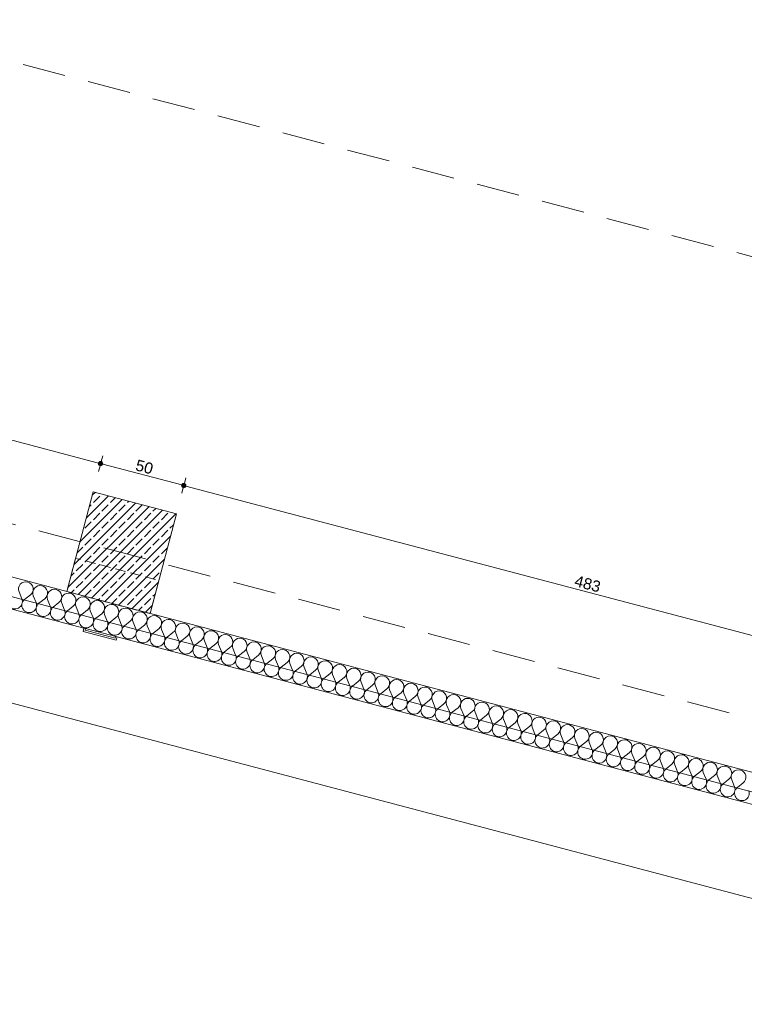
# Model space of a CAD drawing. Header units: millimetres. Extents: x -176817 to 18864955, y -12996033 to 201123.
# Tile 41 of 256: x 73298 to 77511, y 12451 to 18178. Entities that reach past the tile are written whole.
import ezdxf
from ezdxf.enums import TextEntityAlignment as Align

# ---------------------------------------------------------------- set-up
doc = ezdxf.new("R2010")
doc.units = ezdxf.units.MM
doc.header["$MEASUREMENT"] = 0
doc.linetypes.add('Przerywana długa', pattern=[390, 250, -140])
doc.linetypes.add('Przerywana gęsta', pattern=[90, 60, -30])
for name, color, linetype in [('213-A Wymiarowanie wewnętrzne', 7, 'Continuous'), ('231-A Ściany zewnętrzne', 7, 'Continuous'), ('291-A Obróbka blacharska', 7, 'Continuous'), ('292-PPOŻ - Linie', 7, 'Continuous'), ('410-K Osie', 7, 'Continuous'), ('440-K Słupy', 7, 'Continuous')]:
    doc.layers.add(name, color=color, linetype=linetype)
doc.styles.add('STYL_AUTOMATYCZNY_4', font='arial.ttf')
doc.styles.add('STYL_AUTOMATYCZNY_8', font='ARIALN.TTF')
doc.dimstyles.new('STYL_AUTOMATYCZNY__2', dxfattribs={"dimtxt": 64.999998, "dimasz": 47.5, "dimexe": 0.18, "dimexo": 0.0625, "dimgap": 0, "dimtad": 1, "dimdec": 1, "dimlfac": 0.1, "dimzin": 0, "dimdsep": 46, "dimtxsty": 'STYL_AUTOMATYCZNY_4', "dimblk": 'ARROWHEAD_11', "dimblk1": 'ARROWHEAD_11', "dimblk2": 'ARROWHEAD_11', "dimcen": 0.09, "dimclrd": 1, "dimclre": 1, "dimclrt": 1, "dimazin": 0, "dimtfac": 1, "dimtdec": 4, "dimtmove": 0, "dimatfit": 3, "dimfxl": 0, "dimtolj": 1, "dimtzin": 0, "dimarcsym": 0})
doc.dimstyles.new('STYL_AUTOMATYCZNY__3', dxfattribs={"dimtxt": 64.999998, "dimasz": 47.5, "dimexe": 0.18, "dimexo": 0.0625, "dimgap": 0, "dimtad": 1, "dimdec": 1, "dimlfac": 0.1, "dimzin": 0, "dimdsep": 46, "dimtxsty": 'STYL_AUTOMATYCZNY_4', "dimblk": 'ARROWHEAD_11', "dimblk1": 'ARROWHEAD_11', "dimblk2": 'ARROWHEAD_11', "dimcen": 0.09, "dimclrd": 30, "dimclre": 30, "dimclrt": 30, "dimazin": 0, "dimtfac": 1, "dimtdec": 4, "dimtmove": 0, "dimatfit": 3, "dimfxl": 0, "dimtolj": 1, "dimtzin": 0, "dimarcsym": 0})

# ---------------------------------------------------------------- blocks, each defined once
blk = doc.blocks.new('Strop_50_2', base_point=(73572.6, 14851.7))
at = {"layer": '440-K Słupy', "color": 7, "linetype": 'Przerywana gęsta', "lineweight": 0, "flags": 128}
blk.add_lwpolyline([(73572.6, 14851.7), (74056, 14724.1), (74107.1, 14917.5), (73623.6, 15045.1)], close=True, dxfattribs=at)
blk = doc.blocks.new('Słup_225_2', base_point=(73890.8, 15078))
at = {"layer": '440-K Słupy', "linetype": 'Continuous', "lineweight": 0, "true_color": 0x000000}
h = blk.add_hatch(dxfattribs=at)
h.set_pattern_fill('Beton_zbrojony_0002', color=18, style=0, pattern_type=2)
h.set_pattern_definition([(45, (0, 0), (-49.497475, 49.497475), []), (45, (-24.75, 24.75), (-49.497475, 49.497475), [52.5, -17.5])])
h.paths.add_polyline_path([(73725.7, 15431.8), (73572.6, 14851.7), (74056, 14724.1), (74209.1, 15304.3)])
at = {"layer": '440-K Słupy', "color": 7, "linetype": 'Continuous', "lineweight": 0, "flags": 128}
blk.add_lwpolyline([(74056, 14724.1), (74209.1, 15304.3), (73725.7, 15431.8), (73572.6, 14851.7)], dxfattribs=at)
blk = doc.blocks.new('Słup_226_2', base_point=(73768.4, 14613.9))
at = {"layer": '291-A Obróbka blacharska', "color": 7, "linetype": 'Continuous', "lineweight": 0, "flags": 128}
blk.add_lwpolyline([(73859.9, 14568.9), (73865, 14588.2), (73855.4, 14590.8), (73852.8, 14581.1), (73678.8, 14627.3), (73681.4, 14636.9), (73671.7, 14639.5), (73666.6, 14620.2)], close=True, dxfattribs=at)
blk = doc.blocks.new('*X2189')
at = {"layer": '231-A Ściany zewnętrzne', "color": 7, "linetype": 'Continuous', "lineweight": 0}
for p, q in [((73310.7, 14810), (73294.6, 14849.7)), ((73327.2, 14805.6), (73360.9, 14832.2)), ((73393.5, 14788.1), (73377.4, 14827.8)), ((73410.1, 14783.8), (73443.7, 14810.3)), ((73476.4, 14766.3), (73460.3, 14806)), ((73493, 14761.9), (73526.6, 14788.5)), ((73559.3, 14744.4), (73543.2, 14784.1)), ((73575.9, 14740), (73609.5, 14766.6)), ((73642.2, 14722.5), (73626.1, 14762.2)), ((73658.8, 14718.1), (73692.4, 14744.7)), ((73725.1, 14700.7), (73708.9, 14740.4)), ((73741.6, 14696.3), (73775.2, 14722.9)), ((73807.9, 14678.8), (73791.8, 14718.5)), ((73824.5, 14674.4), (73858.1, 14701)), ((73890.8, 14656.9), (73874.7, 14696.6)), ((73907.4, 14652.5), (73941, 14679.1)), ((73973.7, 14635), (73957.6, 14674.8)), ((73990.3, 14630.7), (74023.9, 14657.3)), ((74056.6, 14613.2), (74040.4, 14652.9)), ((74073.1, 14608.8), (74106.8, 14635.4)), ((74139.4, 14591.3), (74123.3, 14631)), ((74156, 14586.9), (74189.6, 14613.5)), ((74222.3, 14569.4), (74206.2, 14609.1)), ((74238.9, 14565.1), (74272.5, 14591.7)), ((74305.2, 14547.6), (74289.1, 14587.3)), ((74321.8, 14543.2), (74355.4, 14569.8)), ((74388.1, 14525.7), (74372, 14565.4)), ((74404.6, 14521.3), (74438.3, 14547.9)), ((74471, 14503.8), (74454.8, 14543.5)), ((74487.5, 14499.5), (74521.1, 14526)), ((74553.8, 14482), (74537.7, 14521.7)), ((74570.4, 14477.6), (74604, 14504.2)), ((74636.7, 14460.1), (74620.6, 14499.8)), ((74653.3, 14455.7), (74686.9, 14482.3)), ((74719.6, 14438.2), (74703.5, 14477.9)), ((74736.2, 14433.8), (74769.8, 14460.4)), ((74802.5, 14416.4), (74786.3, 14456.1)), ((74819, 14412), (74852.6, 14438.6)), ((74885.3, 14394.5), (74869.2, 14434.2)), ((74901.9, 14390.1), (74935.5, 14416.7)), ((74968.2, 14372.6), (74952.1, 14412.3)), ((74984.8, 14368.2), (75018.4, 14394.8)), ((75051.1, 14350.7), (75035, 14390.5)), ((75067.7, 14346.4), (75101.3, 14373)), ((75134, 14328.9), (75117.9, 14368.6)), ((75150.5, 14324.5), (75184.2, 14351.1)), ((75216.8, 14307), (75200.7, 14346.7)), ((75233.4, 14302.6), (75267, 14329.2)), ((75299.7, 14285.1), (75283.6, 14324.8)), ((75316.3, 14280.8), (75349.9, 14307.4)), ((75382.6, 14263.3), (75366.5, 14303)), ((75399.2, 14258.9), (75432.8, 14285.5)), ((75465.5, 14241.4), (75449.4, 14281.1)), ((75482.1, 14237), (75515.7, 14263.6)), ((75548.4, 14219.5), (75532.2, 14259.2)), ((75564.9, 14215.2), (75598.5, 14241.7)), ((75631.2, 14197.7), (75615.1, 14237.4)), ((75647.8, 14193.3), (75681.4, 14219.9)), ((75714.1, 14175.8), (75698, 14215.5)), ((75730.7, 14171.4), (75764.3, 14198)), ((75797, 14153.9), (75780.9, 14193.6)), ((75813.6, 14149.5), (75847.2, 14176.1)), ((75879.9, 14132.1), (75863.8, 14171.8)), ((75896.4, 14127.7), (75930.1, 14154.3)), ((75962.7, 14110.2), (75946.6, 14149.9)), ((75979.3, 14105.8), (76012.9, 14132.4)), ((76045.6, 14088.3), (76029.5, 14128)), ((76062.2, 14083.9), (76095.8, 14110.5)), ((76128.5, 14066.4), (76112.4, 14106.2)), ((76145.1, 14062.1), (76178.7, 14088.7)), ((76211.4, 14044.6), (76195.3, 14084.3)), ((76228, 14040.2), (76261.6, 14066.8)), ((76294.3, 14022.7), (76278.1, 14062.4)), ((76310.8, 14018.3), (76344.4, 14044.9)), ((76377.1, 14000.8), (76361, 14040.5)), ((76393.7, 13996.5), (76427.3, 14023.1)), ((76460, 13979), (76443.9, 14018.7)), ((76476.6, 13974.6), (76510.2, 14001.2)), ((76542.9, 13957.1), (76526.8, 13996.8)), ((76559.5, 13952.7), (76593.1, 13979.3)), ((76625.8, 13935.2), (76609.7, 13974.9)), ((76642.3, 13930.9), (76676, 13957.4)), ((76708.6, 13913.4), (76692.5, 13953.1)), ((76725.2, 13909), (76758.8, 13935.6)), ((76791.5, 13891.5), (76775.4, 13931.2)), ((76808.1, 13887.1), (76841.7, 13913.7)), ((76874.4, 13869.6), (76858.3, 13909.3)), ((76891, 13865.2), (76924.6, 13891.8)), ((76957.3, 13847.8), (76941.2, 13887.5)), ((76973.9, 13843.4), (77007.5, 13870)), ((77040.2, 13825.9), (77024, 13865.6)), ((77056.7, 13821.5), (77090.3, 13848.1)), ((77123, 13804), (77106.9, 13843.7)), ((77139.6, 13799.6), (77173.2, 13826.2)), ((77205.9, 13782.1), (77189.8, 13821.9)), ((77222.5, 13777.8), (77256.1, 13804.4)), ((77288.8, 13760.3), (77272.7, 13800)), ((77305.4, 13755.9), (77339, 13782.5)), ((77371.7, 13738.4), (77355.5, 13778.1)), ((77388.2, 13734), (77421.8, 13760.6)), ((77454.5, 13716.5), (77438.4, 13756.2)), ((77471.1, 13712.2), (77504.7, 13738.8))]:
    blk.add_line(p, q, dxfattribs=at)
for centre, start, end in [((73334.3, 14865.8), 75.218, 202.0879), ((73334.3, 14865.8), 308.3481, 75.218), ((73417.1, 14844), 75.218, 202.0879), ((73417.1, 14844), 308.3481, 75.218), ((73500, 14822.1), 75.218, 202.0879), ((73500, 14822.1), 308.3481, 75.218), ((73582.9, 14800.2), 75.218, 202.0879), ((73582.9, 14800.2), 308.3481, 75.218), ((73271, 14793.9), 128.3481, 22.0879), ((73353.8, 14772), 128.3481, 22.0879), ((73436.7, 14750.1), 128.3481, 22.0879), ((73665.8, 14778.3), 75.218, 202.0879), ((73665.8, 14778.3), 308.3481, 75.218), ((73748.7, 14756.5), 75.218, 202.0879), ((73748.7, 14756.5), 308.3481, 75.218), ((73831.5, 14734.6), 75.218, 202.0879), ((73519.6, 14728.3), 128.3481, 22.0879), ((73602.5, 14706.4), 128.3481, 22.0879), ((73831.5, 14734.6), 308.3481, 75.218), ((73914.4, 14712.7), 75.218, 202.0879), ((73914.4, 14712.7), 308.3481, 75.218), ((73997.3, 14690.9), 75.218, 202.0879), ((73997.3, 14690.9), 308.3481, 75.218), ((73685.3, 14684.5), 128.3481, 22.0879), ((73768.2, 14662.7), 128.3481, 22.0879), ((73851.1, 14640.8), 128.3481, 22.0879), ((74080.2, 14669), 75.218, 202.0879), ((74080.2, 14669), 308.3481, 75.218), ((74163, 14647.1), 75.218, 202.0879), ((74163, 14647.1), 308.3481, 75.218), ((74245.9, 14625.3), 75.218, 202.0879), ((74245.9, 14625.3), 308.3481, 75.218), ((73934, 14618.9), 128.3481, 22.0879), ((74016.9, 14597.1), 128.3481, 22.0879), ((74099.7, 14575.2), 128.3481, 22.0879), ((74328.8, 14603.4), 75.218, 202.0879), ((74328.8, 14603.4), 308.3481, 75.218), ((74411.7, 14581.5), 75.218, 202.0879), ((74411.7, 14581.5), 308.3481, 75.218), ((74182.6, 14553.3), 128.3481, 22.0879), ((74265.5, 14531.5), 128.3481, 22.0879), ((74494.5, 14559.7), 75.218, 202.0879), ((74494.5, 14559.7), 308.3481, 75.218), ((74577.4, 14537.8), 75.218, 202.0879), ((74577.4, 14537.8), 308.3481, 75.218), ((74660.3, 14515.9), 75.218, 202.0879), ((74660.3, 14515.9), 308.3481, 75.218), ((74348.4, 14509.6), 128.3481, 22.0879), ((74431.2, 14487.7), 128.3481, 22.0879), ((74514.1, 14465.8), 128.3481, 22.0879), ((74743.2, 14494), 75.218, 202.0879), ((74743.2, 14494), 308.3481, 75.218), ((74826.1, 14472.2), 75.218, 202.0879), ((74826.1, 14472.2), 308.3481, 75.218), ((74908.9, 14450.3), 75.218, 202.0879), ((74908.9, 14450.3), 308.3481, 75.218), ((74597, 14444), 128.3481, 22.0879), ((74679.9, 14422.1), 128.3481, 22.0879), ((74762.7, 14400.2), 128.3481, 22.0879), ((74991.8, 14428.4), 75.218, 202.0879), ((74991.8, 14428.4), 308.3481, 75.218), ((75074.7, 14406.6), 75.218, 202.0879), ((75074.7, 14406.6), 308.3481, 75.218), ((74845.6, 14378.4), 128.3481, 22.0879), ((74928.5, 14356.5), 128.3481, 22.0879), ((75157.6, 14384.7), 75.218, 202.0879), ((75157.6, 14384.7), 308.3481, 75.218), ((75240.4, 14362.8), 75.218, 202.0879), ((75240.4, 14362.8), 308.3481, 75.218), ((75323.3, 14341), 75.218, 202.0879), ((75323.3, 14341), 308.3481, 75.218), ((75011.4, 14334.6), 128.3481, 22.0879), ((75094.3, 14312.8), 128.3481, 22.0879), ((75177.1, 14290.9), 128.3481, 22.0879), ((75406.2, 14319.1), 75.218, 202.0879), ((75406.2, 14319.1), 308.3481, 75.218), ((75489.1, 14297.2), 75.218, 202.0879), ((75489.1, 14297.2), 308.3481, 75.218), ((75572, 14275.4), 75.218, 202.0879), ((75260, 14269), 128.3481, 22.0879), ((75342.9, 14247.2), 128.3481, 22.0879), ((75572, 14275.4), 308.3481, 75.218), ((75654.8, 14253.5), 75.218, 202.0879), ((75654.8, 14253.5), 308.3481, 75.218), ((75737.7, 14231.6), 75.218, 202.0879), ((75737.7, 14231.6), 308.3481, 75.218), ((75425.8, 14225.3), 128.3481, 22.0879), ((75508.6, 14203.4), 128.3481, 22.0879), ((75591.5, 14181.5), 128.3481, 22.0879), ((75820.6, 14209.7), 75.218, 202.0879), ((75820.6, 14209.7), 308.3481, 75.218), ((75903.5, 14187.9), 75.218, 202.0879), ((75903.5, 14187.9), 308.3481, 75.218), ((75986.3, 14166), 75.218, 202.0879), ((75986.3, 14166), 308.3481, 75.218), ((75674.4, 14159.7), 128.3481, 22.0879), ((75757.3, 14137.8), 128.3481, 22.0879), ((75840.2, 14115.9), 128.3481, 22.0879), ((76069.2, 14144.1), 75.218, 202.0879), ((76069.2, 14144.1), 308.3481, 75.218), ((76152.1, 14122.3), 75.218, 202.0879), ((76152.1, 14122.3), 308.3481, 75.218), ((75923, 14094.1), 128.3481, 22.0879), ((76005.9, 14072.2), 128.3481, 22.0879), ((76235, 14100.4), 75.218, 202.0879), ((76235, 14100.4), 308.3481, 75.218), ((76317.9, 14078.5), 75.218, 202.0879), ((76317.9, 14078.5), 308.3481, 75.218), ((76400.7, 14056.7), 75.218, 202.0879), ((76400.7, 14056.7), 308.3481, 75.218), ((76088.8, 14050.3), 128.3481, 22.0879), ((76171.7, 14028.5), 128.3481, 22.0879), ((76254.5, 14006.6), 128.3481, 22.0879), ((76483.6, 14034.8), 75.218, 202.0879), ((76483.6, 14034.8), 308.3481, 75.218), ((76566.5, 14012.9), 75.218, 202.0879), ((76566.5, 14012.9), 308.3481, 75.218), ((76649.4, 13991.1), 75.218, 202.0879), ((76649.4, 13991.1), 308.3481, 75.218), ((76337.4, 13984.7), 128.3481, 22.0879), ((76420.3, 13962.9), 128.3481, 22.0879), ((76503.2, 13941), 128.3481, 22.0879), ((76732.2, 13969.2), 75.218, 202.0879), ((76732.2, 13969.2), 308.3481, 75.218), ((76815.1, 13947.3), 75.218, 202.0879), ((76815.1, 13947.3), 308.3481, 75.218), ((76586.1, 13919.1), 128.3481, 22.0879), ((76668.9, 13897.2), 128.3481, 22.0879), ((76898, 13925.4), 75.218, 202.0879), ((76898, 13925.4), 308.3481, 75.218), ((76980.9, 13903.6), 75.218, 202.0879), ((76980.9, 13903.6), 308.3481, 75.218), ((77063.7, 13881.7), 75.218, 202.0879), ((77063.7, 13881.7), 308.3481, 75.218), ((76751.8, 13875.4), 128.3481, 22.0879), ((76834.7, 13853.5), 128.3481, 22.0879), ((76917.6, 13831.6), 128.3481, 22.0879), ((77146.6, 13859.8), 75.218, 202.0879), ((77146.6, 13859.8), 308.3481, 75.218), ((77229.5, 13838), 75.218, 202.0879), ((77229.5, 13838), 308.3481, 75.218), ((77000.4, 13809.8), 128.3481, 22.0879), ((77083.3, 13787.9), 128.3481, 22.0879), ((77312.4, 13816.1), 75.218, 202.0879), ((77312.4, 13816.1), 308.3481, 75.218), ((77395.3, 13794.2), 75.218, 202.0879), ((77395.3, 13794.2), 308.3481, 75.218), ((77478.1, 13772.4), 75.218, 202.0879), ((77478.1, 13772.4), 308.3481, 75.218), ((77166.2, 13766), 128.3481, 22.0879), ((77249.1, 13744.2), 128.3481, 22.0879), ((77332, 13722.3), 128.3481, 22.0879), ((77414.8, 13700.4), 128.3481, 22.0879), ((77497.7, 13678.6), 128.3481, 22.0879)]:
    blk.add_arc(centre, 42.9, start, end, dxfattribs=at)
blk = doc.blocks.new('Ściana_285_2', base_point=(67603.6, 16426.8))
at = {"layer": '231-A Ściany zewnętrzne', "color": 7, "linetype": 'Continuous', "lineweight": 0, "flags": 128}
for points in [[(81668.5, 12715.4), (71426.2, 15418.1)], [(71380.2, 15244), (73671.7, 14639.4)], [(73681.4, 14636.8), (78825.3, 13279.5)]]:
    blk.add_lwpolyline(points, dxfattribs=at)
at = {"layer": '231-A Ściany zewnętrzne', "color": 7, "lineweight": 0}
blk.add_blockref('*X2189', (0, 0), dxfattribs=at)
blk = doc.blocks.new('*D2952')
at = {"layer": '292-PPOŻ - Linie', "linetype": 'Continuous', "lineweight": 0}
for points in [[(31947.2, 25098.2), (31948.1, 25093.4), (31950.8, 25089.3), (31954.9, 25086.6), (31959.7, 25085.7), (31964.4, 25086.6), (31968.5, 25089.3), (31971.2, 25093.4), (31972.2, 25098.2), (31971.2, 25102.9), (31968.5, 25107), (31964.4, 25109.7), (31959.7, 25110.7), (31954.9, 25109.7), (31950.8, 25107), (31948.1, 25102.9)], [(81474.9, 12029), (81475.9, 12024.2), (81478.6, 12020.2), (81482.7, 12017.5), (81487.4, 12016.5), (81492.2, 12017.5), (81496.3, 12020.2), (81499, 12024.2), (81499.9, 12029), (81499, 12033.8), (81496.3, 12037.9), (81492.2, 12040.6), (81487.4, 12041.5), (81482.7, 12040.6), (81478.6, 12037.9), (81475.9, 12033.8)]]:
    blk.add_hatch(color=1, dxfattribs=at).paths.add_polyline_path(points)
at = {"layer": '292-PPOŻ - Linie', "color": 1, "linetype": 'Continuous', "lineweight": 0}
for p, q in [((31962.8, 25110.2), (31971.6, 25143.5)), ((31935.5, 25104.5), (31947.6, 25101.3)), ((31947.7, 25052.8), (31956.5, 25086.1)), ((31971.7, 25095), (81475.3, 12032.2)), ((81490.6, 12041.1), (81499.4, 12074.4)), ((81475.5, 11983.7), (81484.2, 12016.9)), ((81499.5, 12025.8), (81511.6, 12022.6))]:
    blk.add_line(p, q, dxfattribs=at)
for centre in [(31959.7, 25098.2), (81487.4, 12029)]:
    blk.add_circle(centre, 12.5, dxfattribs=at)
at = {"layer": '292-PPOŻ - Linie', "color": 1, "lineweight": 0, "insert": (56583.1, 18614.1), "char_height": 65, "attachment_point": 7, "rotation": 345.218, "style": 'STYL_AUTOMATYCZNY_4'}
blk.add_mtext('\\A1;{\\pql;\\fArial|b0|i0|c238|p0;\\W1.000000;5\xa0122,3}', dxfattribs=at)
blk = doc.blocks.new('ARROWHEAD_11')
at = {"color": 0, "linetype": 'Continuous', "lineweight": 0}
blk.add_line((0, 0), (-1, 0), dxfattribs=at)
at = {"color": 0, "linetype": 'Continuous', "lineweight": 0, "const_width": 0.25, "flags": 128}
blk.add_lwpolyline([(-0.125, 0, 1), (0.125, 0, 1)], format="xyb", close=True, dxfattribs=at)
blk = doc.blocks.new('*D3139')
at = {"layer": '213-A Wymiarowanie wewnętrzne', "linetype": 'Continuous', "lineweight": 200}
for points in [[(69076.7, 16831.1), (69077.7, 16826.3), (69080.4, 16822.3), (69084.4, 16819.5), (69089.2, 16818.6), (69094, 16819.5), (69098.1, 16822.3), (69100.8, 16826.3), (69101.7, 16831.1), (69100.8, 16835.9), (69098.1, 16839.9), (69094, 16842.6), (69089.2, 16843.6), (69084.4, 16842.6), (69080.4, 16839.9), (69077.7, 16835.9)], [(73756.5, 15596.2), (73757.5, 15591.4), (73760.2, 15587.4), (73764.3, 15584.7), (73769, 15583.7), (73773.8, 15584.7), (73777.9, 15587.4), (73780.6, 15591.4), (73781.5, 15596.2), (73780.6, 15601), (73777.9, 15605.1), (73773.8, 15607.8), (73769, 15608.7), (73764.3, 15607.8), (73760.2, 15605.1), (73757.5, 15601)]]:
    blk.add_hatch(color=30, dxfattribs=at).paths.add_polyline_path(points)
at = {"layer": '213-A Wymiarowanie wewnętrzne', "color": 30, "linetype": 'Continuous', "lineweight": 0}
for p, q in [((69092.4, 16843.2), (69101.2, 16876.4)), ((69077.3, 16785.8), (69086, 16819)), ((69101.3, 16827.9), (73756.9, 15599.4))]:
    blk.add_line(p, q, dxfattribs=at)
blk.add_circle((69089.2, 16831.1), 12.5, dxfattribs=at)
at = {"layer": '213-A Wymiarowanie wewnętrzne', "color": 30, "lineweight": 200, "insert": (71360.5, 16245.2), "char_height": 65, "attachment_point": 7, "rotation": 345.218, "style": 'STYL_AUTOMATYCZNY_4'}
blk.add_mtext('\\A1;{\\pql;\\fArial|b0|i0|c238|p0;\\W1.000000;484}', dxfattribs=at)
blk = doc.blocks.new('*D3140')
at = {"layer": '213-A Wymiarowanie wewnętrzne', "linetype": 'Continuous', "lineweight": 200}
for points in [[(73756.5, 15596.2), (73757.5, 15591.4), (73760.2, 15587.4), (73764.3, 15584.7), (73769, 15583.7), (73773.8, 15584.7), (73777.9, 15587.4), (73780.6, 15591.4), (73781.5, 15596.2), (73780.6, 15601), (73777.9, 15605.1), (73773.8, 15607.8), (73769, 15608.7), (73764.3, 15607.8), (73760.2, 15605.1), (73757.5, 15601)], [(74240, 15468.6), (74240.9, 15463.9), (74243.6, 15459.8), (74247.7, 15457.1), (74252.5, 15456.1), (74257.3, 15457.1), (74261.3, 15459.8), (74264, 15463.9), (74265, 15468.6), (74264, 15473.4), (74261.3, 15477.5), (74257.3, 15480.2), (74252.5, 15481.1), (74247.7, 15480.2), (74243.6, 15477.5), (74240.9, 15473.4)]]:
    blk.add_hatch(color=30, dxfattribs=at).paths.add_polyline_path(points)
at = {"layer": '213-A Wymiarowanie wewnętrzne', "color": 30, "linetype": 'Continuous', "lineweight": 0}
for p, q in [((73772.2, 15608.3), (73781, 15641.5)), ((73757.1, 15550.9), (73765.8, 15584.1)), ((73781.1, 15593), (74240.4, 15471.8))]:
    blk.add_line(p, q, dxfattribs=at)
blk.add_circle((73769, 15596.2), 12.5, dxfattribs=at)
at = {"layer": '213-A Wymiarowanie wewnętrzne', "color": 30, "lineweight": 200, "insert": (73966.1, 15557.6), "char_height": 65, "attachment_point": 7, "rotation": 345.218, "style": 'STYL_AUTOMATYCZNY_4'}
blk.add_mtext('\\A1;{\\pql;\\fArial|b0|i0|c238|p0;\\W1.000000;50}', dxfattribs=at)
blk = doc.blocks.new('*D3141')
at = {"layer": '213-A Wymiarowanie wewnętrzne', "linetype": 'Continuous', "lineweight": 200}
for points in [[(74240, 15468.6), (74240.9, 15463.9), (74243.6, 15459.8), (74247.7, 15457.1), (74252.5, 15456.1), (74257.3, 15457.1), (74261.3, 15459.8), (74264, 15463.9), (74265, 15468.6), (74264, 15473.4), (74261.3, 15477.5), (74257.3, 15480.2), (74252.5, 15481.1), (74247.7, 15480.2), (74243.6, 15477.5), (74240.9, 15473.4)], [(78910.1, 14236.3), (78911.1, 14231.5), (78913.8, 14227.5), (78917.8, 14224.8), (78922.6, 14223.8), (78927.4, 14224.8), (78931.4, 14227.5), (78934.2, 14231.5), (78935.1, 14236.3), (78934.2, 14241.1), (78931.4, 14245.2), (78927.4, 14247.9), (78922.6, 14248.8), (78917.8, 14247.9), (78913.8, 14245.2), (78911.1, 14241.1)]]:
    blk.add_hatch(color=30, dxfattribs=at).paths.add_polyline_path(points)
at = {"layer": '213-A Wymiarowanie wewnętrzne', "color": 30, "linetype": 'Continuous', "lineweight": 0}
for p, q in [((74255.7, 15480.7), (74264.4, 15514)), ((74264.6, 15465.5), (78910.5, 14239.5)), ((74240.5, 15423.3), (74249.3, 15456.6))]:
    blk.add_line(p, q, dxfattribs=at)
blk.add_circle((74252.5, 15468.6), 12.5, dxfattribs=at)
at = {"layer": '213-A Wymiarowanie wewnętrzne', "color": 30, "lineweight": 200, "insert": (76519, 14884), "char_height": 65, "attachment_point": 7, "rotation": 345.218, "style": 'STYL_AUTOMATYCZNY_4'}
blk.add_mtext('\\A1;{\\pql;\\fArial|b0|i0|c238|p0;\\W1.000000;483}', dxfattribs=at)
blk = doc.blocks.new('*D3222')
at = {"layer": '213-A Wymiarowanie wewnętrzne', "linetype": 'Continuous', "lineweight": 200}
for points in [[(112946.5, 21161.4), (112947.4, 21156.6), (112950.1, 21152.6), (112954.2, 21149.9), (112959, 21148.9), (112963.8, 21149.9), (112967.8, 21152.6), (112970.5, 21156.6), (112971.5, 21161.4), (112970.5, 21166.2), (112967.8, 21170.3), (112963.8, 21173), (112959, 21173.9), (112954.2, 21173), (112950.1, 21170.3), (112947.4, 21166.2)], [(108979, 6126.1), (108980, 6121.3), (108982.7, 6117.2), (108986.7, 6114.5), (108991.5, 6113.6), (108996.3, 6114.5), (109000.4, 6117.2), (109003.1, 6121.3), (109004, 6126.1), (109003.1, 6130.9), (109000.4, 6134.9), (108996.3, 6137.6), (108991.5, 6138.6), (108986.7, 6137.6), (108982.7, 6134.9), (108980, 6130.9)]]:
    blk.add_hatch(color=30, dxfattribs=at).paths.add_polyline_path(points)
at = {"layer": '213-A Wymiarowanie wewnętrzne', "color": 30, "linetype": 'Continuous', "lineweight": 0}
for p, q in [((112955.8, 21149.3), (108994.7, 6138.2)), ((112913.6, 21173.4), (112946.9, 21164.6)), ((112971.1, 21158.2), (113004.3, 21149.5))]:
    blk.add_line(p, q, dxfattribs=at)
blk.add_circle((112959, 21161.4), 12.5, dxfattribs=at)
at = {"layer": '213-A Wymiarowanie wewnętrzne', "color": 30, "lineweight": 200, "insert": (110934.2, 13539.2), "char_height": 65, "attachment_point": 7, "rotation": 75.218, "style": 'STYL_AUTOMATYCZNY_4'}
blk.add_mtext('\\A1;{\\pql;\\fArial|b0|i0|c238|p0;\\W1.000000;1\xa0555}', dxfattribs=at)
blk = doc.blocks.new('*D3223')
at = {"layer": '213-A Wymiarowanie wewnętrzne', "linetype": 'Continuous', "lineweight": 200}
for points in [[(108979, 6126.1), (108980, 6121.3), (108982.7, 6117.2), (108986.7, 6114.5), (108991.5, 6113.6), (108996.3, 6114.5), (109000.4, 6117.2), (109003.1, 6121.3), (109004, 6126.1), (109003.1, 6130.9), (109000.4, 6134.9), (108996.3, 6137.6), (108991.5, 6138.6), (108986.7, 6137.6), (108982.7, 6134.9), (108980, 6130.9)], [(108825.9, 5545.9), (108826.9, 5541.1), (108829.6, 5537.1), (108833.7, 5534.4), (108838.4, 5533.4), (108843.2, 5534.4), (108847.3, 5537.1), (108850, 5541.1), (108850.9, 5545.9), (108850, 5550.7), (108847.3, 5554.8), (108843.2, 5557.5), (108838.4, 5558.4), (108833.7, 5557.5), (108829.6, 5554.8), (108826.9, 5550.7)]]:
    blk.add_hatch(color=30, dxfattribs=at).paths.add_polyline_path(points)
at = {"layer": '213-A Wymiarowanie wewnętrzne', "color": 30, "linetype": 'Continuous', "lineweight": 0}
for p, q in [((108946.2, 6138), (108979.4, 6129.3)), ((108988.3, 6114), (108841.6, 5558)), ((109003.6, 6122.9), (109036.8, 6114.1)), ((108793.1, 5557.9), (108826.4, 5549.1)), ((108835.2, 5533.8), (108832.1, 5521.8)), ((108850.5, 5542.7), (108883.8, 5534))]:
    blk.add_line(p, q, dxfattribs=at)
for centre in [(108991.5, 6126.1), (108838.4, 5545.9)]:
    blk.add_circle(centre, 12.5, dxfattribs=at)
at = {"layer": '213-A Wymiarowanie wewnętrzne', "color": 30, "lineweight": 200, "insert": (108889.8, 5791.4), "char_height": 65, "attachment_point": 7, "rotation": 75.218, "style": 'STYL_AUTOMATYCZNY_4'}
blk.add_mtext('\\A1;{\\pql;\\fArial|b0|i0|c238|p0;\\W1.000000;60}', dxfattribs=at)
blk = doc.blocks.new('*D3227')
at = {"layer": '213-A Wymiarowanie wewnętrzne', "linetype": 'Continuous', "lineweight": 200}
for points in [[(153564.5, 49744.1), (153565.4, 49739.3), (153568.1, 49735.2), (153572.2, 49732.5), (153577, 49731.6), (153581.8, 49732.5), (153585.8, 49735.2), (153588.5, 49739.3), (153589.5, 49744.1), (153588.5, 49748.9), (153585.8, 49752.9), (153581.8, 49755.6), (153577, 49756.6), (153572.2, 49755.6), (153568.1, 49752.9), (153565.4, 49748.9)], [(144047.7, 13678.6), (144048.6, 13673.8), (144051.4, 13669.7), (144055.4, 13667), (144060.2, 13666.1), (144065, 13667), (144069, 13669.7), (144071.7, 13673.8), (144072.7, 13678.6), (144071.7, 13683.3), (144069, 13687.4), (144065, 13690.1), (144060.2, 13691.1), (144055.4, 13690.1), (144051.4, 13687.4), (144048.6, 13683.3)]]:
    blk.add_hatch(color=30, dxfattribs=at).paths.add_polyline_path(points)
at = {"layer": '213-A Wymiarowanie wewnętrzne', "color": 30, "linetype": 'Continuous', "lineweight": 0}
for p, q in [((153573.8, 49732), (144063.4, 13690.6)), ((153531.6, 49756), (153564.9, 49747.3)), ((153589.1, 49740.9), (153622.3, 49732.1))]:
    blk.add_line(p, q, dxfattribs=at)
blk.add_circle((153577, 49744.1), 12.5, dxfattribs=at)
at = {"layer": '213-A Wymiarowanie wewnętrzne', "color": 30, "lineweight": 200, "insert": (148777.6, 31606.8), "char_height": 65, "attachment_point": 7, "rotation": 75.218, "style": 'STYL_AUTOMATYCZNY_4'}
blk.add_mtext('\\A1;{\\pql;\\fArial|b0|i0|c238|p0;\\W1.000000;3\xa0730}', dxfattribs=at)
blk = doc.blocks.new('*D3228')
at = {"layer": '213-A Wymiarowanie wewnętrzne', "linetype": 'Continuous', "lineweight": 200}
for points in [[(144047.7, 13678.6), (144048.6, 13673.8), (144051.4, 13669.7), (144055.4, 13667), (144060.2, 13666.1), (144065, 13667), (144069, 13669.7), (144071.7, 13673.8), (144072.7, 13678.6), (144071.7, 13683.3), (144069, 13687.4), (144065, 13690.1), (144060.2, 13691.1), (144055.4, 13690.1), (144051.4, 13687.4), (144048.6, 13683.3)], [(143869.1, 13001.7), (143870, 12996.9), (143872.8, 12992.9), (143876.8, 12990.2), (143881.6, 12989.2), (143886.4, 12990.2), (143890.4, 12992.9), (143893.1, 12996.9), (143894.1, 13001.7), (143893.1, 13006.5), (143890.4, 13010.6), (143886.4, 13013.3), (143881.6, 13014.2), (143876.8, 13013.3), (143872.8, 13010.6), (143870, 13006.5)]]:
    blk.add_hatch(color=30, dxfattribs=at).paths.add_polyline_path(points)
at = {"layer": '213-A Wymiarowanie wewnętrzne', "color": 30, "linetype": 'Continuous', "lineweight": 0}
for p, q in [((144014.9, 13690.5), (144048.1, 13681.7)), ((144057, 13666.5), (143884.8, 13013.8)), ((144072.3, 13675.4), (144105.5, 13666.6))]:
    blk.add_line(p, q, dxfattribs=at)
blk.add_circle((144060.2, 13678.6), 12.5, dxfattribs=at)
at = {"layer": '213-A Wymiarowanie wewnętrzne', "color": 30, "lineweight": 200, "insert": (143945.7, 13295.5), "char_height": 65, "attachment_point": 7, "rotation": 75.218, "style": 'STYL_AUTOMATYCZNY_4'}
blk.add_mtext('\\A1;{\\pql;\\fArial|b0|i0|c238|p0;\\W1.000000;70}', dxfattribs=at)
blk = doc.blocks.new('*D3229')
at = {"layer": '213-A Wymiarowanie wewnętrzne', "linetype": 'Continuous', "lineweight": 200}
for points in [[(143869.1, 13001.7), (143870, 12996.9), (143872.8, 12992.9), (143876.8, 12990.2), (143881.6, 12989.2), (143886.4, 12990.2), (143890.4, 12992.9), (143893.1, 12996.9), (143894.1, 13001.7), (143893.1, 13006.5), (143890.4, 13010.6), (143886.4, 13013.3), (143881.6, 13014.2), (143876.8, 13013.3), (143872.8, 13010.6), (143870, 13006.5)], [(139901.6, -2033.6), (139902.6, -2038.4), (139905.3, -2042.5), (139909.4, -2045.2), (139914.1, -2046.1), (139918.9, -2045.2), (139923, -2042.5), (139925.7, -2038.4), (139926.6, -2033.6), (139925.7, -2028.8), (139923, -2024.8), (139918.9, -2022.1), (139914.1, -2021.1), (139909.4, -2022.1), (139905.3, -2024.8), (139902.6, -2028.8)]]:
    blk.add_hatch(color=30, dxfattribs=at).paths.add_polyline_path(points)
at = {"layer": '213-A Wymiarowanie wewnętrzne', "color": 30, "linetype": 'Continuous', "lineweight": 0}
for p, q in [((143836.3, 13013.7), (143869.5, 13004.9)), ((143878.4, 12989.6), (139917.3, -2021.5)), ((143893.7, 12998.5), (143926.9, 12989.8))]:
    blk.add_line(p, q, dxfattribs=at)
blk.add_circle((143881.6, 13001.7), 12.5, dxfattribs=at)
at = {"layer": '213-A Wymiarowanie wewnętrzne', "color": 30, "lineweight": 200, "insert": (141856.8, 5379.5), "char_height": 65, "attachment_point": 7, "rotation": 75.218, "style": 'STYL_AUTOMATYCZNY_4'}
blk.add_mtext('\\A1;{\\pql;\\fArial|b0|i0|c238|p0;\\W1.000000;1\xa0555}', dxfattribs=at)
blk = doc.blocks.new('*D3230')
at = {"layer": '213-A Wymiarowanie wewnętrzne', "linetype": 'Continuous', "lineweight": 200}
for points in [[(139901.6, -2033.6), (139902.6, -2038.4), (139905.3, -2042.5), (139909.4, -2045.2), (139914.1, -2046.1), (139918.9, -2045.2), (139923, -2042.5), (139925.7, -2038.4), (139926.6, -2033.6), (139925.7, -2028.8), (139923, -2024.8), (139918.9, -2022.1), (139914.1, -2021.1), (139909.4, -2022.1), (139905.3, -2024.8), (139902.6, -2028.8)], [(139748.6, -2613.8), (139749.5, -2618.6), (139752.2, -2622.6), (139756.3, -2625.3), (139761.1, -2626.3), (139765.8, -2625.3), (139769.9, -2622.6), (139772.6, -2618.6), (139773.6, -2613.8), (139772.6, -2609), (139769.9, -2604.9), (139765.8, -2602.2), (139761.1, -2601.3), (139756.3, -2602.2), (139752.2, -2604.9), (139749.5, -2609)]]:
    blk.add_hatch(color=30, dxfattribs=at).paths.add_polyline_path(points)
at = {"layer": '213-A Wymiarowanie wewnętrzne', "color": 30, "linetype": 'Continuous', "lineweight": 0}
for p, q in [((139911, -2045.7), (139764.2, -2601.7)), ((139868.8, -2021.7), (139902.1, -2030.4)), ((139926.2, -2036.8), (139959.5, -2045.6)), ((139715.7, -2601.8), (139749, -2610.6)), ((139757.9, -2625.9), (139754.7, -2637.9)), ((139773.1, -2617), (139806.4, -2625.7))]:
    blk.add_line(p, q, dxfattribs=at)
for centre in [(139914.1, -2033.6), (139761.1, -2613.8)]:
    blk.add_circle(centre, 12.5, dxfattribs=at)
at = {"layer": '213-A Wymiarowanie wewnętrzne', "color": 30, "lineweight": 200, "insert": (139812.4, -2368.3), "char_height": 65, "attachment_point": 7, "rotation": 75.218, "style": 'STYL_AUTOMATYCZNY_4'}
blk.add_mtext('\\A1;{\\pql;\\fArial|b0|i0|c238|p0;\\W1.000000;60}', dxfattribs=at)
blk = doc.blocks.new('*D3234')
at = {"layer": '213-A Wymiarowanie wewnętrzne', "linetype": 'Continuous', "lineweight": 200}
for points in [[(167574.7, 46047.1), (167575.7, 46042.3), (167578.4, 46038.3), (167582.5, 46035.6), (167587.2, 46034.6), (167592, 46035.6), (167596.1, 46038.3), (167598.8, 46042.3), (167599.7, 46047.1), (167598.8, 46051.9), (167596.1, 46055.9), (167592, 46058.7), (167587.2, 46059.6), (167582.5, 46058.7), (167578.4, 46055.9), (167575.7, 46051.9)], [(158058, 9981.6), (158058.9, 9976.8), (158061.6, 9972.8), (158065.7, 9970.1), (158070.5, 9969.1), (158075.3, 9970.1), (158079.3, 9972.8), (158082, 9976.8), (158083, 9981.6), (158082, 9986.4), (158079.3, 9990.4), (158075.3, 9993.1), (158070.5, 9994.1), (158065.7, 9993.1), (158061.6, 9990.4), (158058.9, 9986.4)]]:
    blk.add_hatch(color=30, dxfattribs=at).paths.add_polyline_path(points)
at = {"layer": '213-A Wymiarowanie wewnętrzne', "color": 30, "linetype": 'Continuous', "lineweight": 0}
blk.add_line((167584.1, 46035), (158073.7, 9993.7), dxfattribs=at)
at = {"layer": '213-A Wymiarowanie wewnętrzne', "color": 30, "lineweight": 200, "insert": (162787.8, 27909.8), "char_height": 65, "attachment_point": 7, "rotation": 75.218, "style": 'STYL_AUTOMATYCZNY_4'}
blk.add_mtext('\\A1;{\\pql;\\fArial|b0|i0|c238|p0;\\W1.000000;3\xa0730}', dxfattribs=at)
blk = doc.blocks.new('*D3235')
at = {"layer": '213-A Wymiarowanie wewnętrzne', "linetype": 'Continuous', "lineweight": 200}
for points in [[(158058, 9981.6), (158058.9, 9976.8), (158061.6, 9972.8), (158065.7, 9970.1), (158070.5, 9969.1), (158075.3, 9970.1), (158079.3, 9972.8), (158082, 9976.8), (158083, 9981.6), (158082, 9986.4), (158079.3, 9990.4), (158075.3, 9993.1), (158070.5, 9994.1), (158065.7, 9993.1), (158061.6, 9990.4), (158058.9, 9986.4)], [(157879.4, 9304.8), (157880.3, 9300), (157883, 9295.9), (157887.1, 9293.2), (157891.9, 9292.3), (157896.7, 9293.2), (157900.7, 9295.9), (157903.4, 9300), (157904.4, 9304.8), (157903.4, 9309.6), (157900.7, 9313.6), (157896.7, 9316.3), (157891.9, 9317.3), (157887.1, 9316.3), (157883, 9313.6), (157880.3, 9309.6)]]:
    blk.add_hatch(color=30, dxfattribs=at).paths.add_polyline_path(points)
at = {"layer": '213-A Wymiarowanie wewnętrzne', "color": 30, "linetype": 'Continuous', "lineweight": 0}
for p, q in [((158067.3, 9969.5), (157895.1, 9316.9)), ((158025.2, 9993.6), (158058.4, 9984.8)), ((158082.6, 9978.4), (158115.8, 9969.6))]:
    blk.add_line(p, q, dxfattribs=at)
blk.add_circle((158070.5, 9981.6), 12.5, dxfattribs=at)
at = {"layer": '213-A Wymiarowanie wewnętrzne', "color": 30, "lineweight": 200, "insert": (157956, 9598.6), "char_height": 65, "attachment_point": 7, "rotation": 75.218, "style": 'STYL_AUTOMATYCZNY_4'}
blk.add_mtext('\\A1;{\\pql;\\fArial|b0|i0|c238|p0;\\W1.000000;70}', dxfattribs=at)
blk = doc.blocks.new('*D3236')
at = {"layer": '213-A Wymiarowanie wewnętrzne', "linetype": 'Continuous', "lineweight": 200}
for points in [[(157879.4, 9304.8), (157880.3, 9300), (157883, 9295.9), (157887.1, 9293.2), (157891.9, 9292.3), (157896.7, 9293.2), (157900.7, 9295.9), (157903.4, 9300), (157904.4, 9304.8), (157903.4, 9309.6), (157900.7, 9313.6), (157896.7, 9316.3), (157891.9, 9317.3), (157887.1, 9316.3), (157883, 9313.6), (157880.3, 9309.6)], [(153911.9, -5730.6), (153912.9, -5735.4), (153915.6, -5739.4), (153919.6, -5742.1), (153924.4, -5743.1), (153929.2, -5742.1), (153933.3, -5739.4), (153936, -5735.4), (153936.9, -5730.6), (153936, -5725.8), (153933.3, -5721.7), (153929.2, -5719), (153924.4, -5718.1), (153919.6, -5719), (153915.6, -5721.7), (153912.9, -5725.8)]]:
    blk.add_hatch(color=30, dxfattribs=at).paths.add_polyline_path(points)
at = {"layer": '213-A Wymiarowanie wewnętrzne', "color": 30, "linetype": 'Continuous', "lineweight": 0}
for p, q in [((157888.7, 9292.7), (153927.6, -5718.5)), ((157846.6, 9316.7), (157879.8, 9308)), ((157904, 9301.6), (157937.2, 9292.8))]:
    blk.add_line(p, q, dxfattribs=at)
blk.add_circle((157891.9, 9304.8), 12.5, dxfattribs=at)
at = {"layer": '213-A Wymiarowanie wewnętrzne', "color": 30, "lineweight": 200, "insert": (155867.1, 1682.6), "char_height": 65, "attachment_point": 7, "rotation": 75.218, "style": 'STYL_AUTOMATYCZNY_4'}
blk.add_mtext('\\A1;{\\pql;\\fArial|b0|i0|c238|p0;\\W1.000000;1\xa0555}', dxfattribs=at)
blk = doc.blocks.new('*D3237')
at = {"layer": '213-A Wymiarowanie wewnętrzne', "linetype": 'Continuous', "lineweight": 200}
for points in [[(153911.9, -5730.6), (153912.9, -5735.4), (153915.6, -5739.4), (153919.6, -5742.1), (153924.4, -5743.1), (153929.2, -5742.1), (153933.3, -5739.4), (153936, -5735.4), (153936.9, -5730.6), (153936, -5725.8), (153933.3, -5721.7), (153929.2, -5719), (153924.4, -5718.1), (153919.6, -5719), (153915.6, -5721.7), (153912.9, -5725.8)], [(153758.8, -6310.7), (153759.8, -6315.5), (153762.5, -6319.6), (153766.6, -6322.3), (153771.3, -6323.2), (153776.1, -6322.3), (153780.2, -6319.6), (153782.9, -6315.5), (153783.8, -6310.7), (153782.9, -6305.9), (153780.2, -6301.9), (153776.1, -6299.2), (153771.3, -6298.2), (153766.6, -6299.2), (153762.5, -6301.9), (153759.8, -6305.9)]]:
    blk.add_hatch(color=30, dxfattribs=at).paths.add_polyline_path(points)
at = {"layer": '213-A Wymiarowanie wewnętrzne', "color": 30, "linetype": 'Continuous', "lineweight": 0}
for p, q in [((153879.1, -5718.6), (153912.3, -5727.4)), ((153921.2, -5742.7), (153774.5, -6298.6)), ((153936.5, -5733.8), (153969.7, -5742.5)), ((153726, -6298.8), (153759.3, -6307.5)), ((153768.2, -6322.8), (153765, -6334.9)), ((153783.4, -6313.9), (153816.7, -6322.7))]:
    blk.add_line(p, q, dxfattribs=at)
for centre in [(153924.4, -5730.6), (153771.3, -6310.7)]:
    blk.add_circle(centre, 12.5, dxfattribs=at)
at = {"layer": '213-A Wymiarowanie wewnętrzne', "color": 30, "lineweight": 200, "insert": (153822.7, -6065.3), "char_height": 65, "attachment_point": 7, "rotation": 75.218, "style": 'STYL_AUTOMATYCZNY_4'}
blk.add_mtext('\\A1;{\\pql;\\fArial|b0|i0|c238|p0;\\W1.000000;60}', dxfattribs=at)
blk = doc.blocks.new('Standardowy znacznik osi[636]_2', base_point=(14699.6, 30697))
at = {"layer": '410-K Osie', "color": 5, "linetype": 'Przerywana długa', "lineweight": 0}
blk.add_line((17600.4, 29931.6), (181485.5, -13313.5), dxfattribs=at)
at = {"layer": '410-K Osie', "color": 7, "lineweight": 0, "style": 'STYL_AUTOMATYCZNY_8'}
for tag, p in [('AC_MarkerText_1_0', (14599.8, 30777.3)), ('AC_MarkerText_1_1', (184528, -14062.5))]:
    blk.add_attdef(tag, text='', height=100, rotation=345.218, dxfattribs=at).set_placement(p, align=Align.TOP_CENTER)
blk = doc.blocks.new('Standardowy znacznik osi[638]_2', base_point=(15363, 33211))
at = {"layer": '410-K Osie', "color": 5, "linetype": 'Przerywana długa', "lineweight": 0}
blk.add_line((18263.7, 32445.6), (78429.8, 16569.3), dxfattribs=at)
at = {"layer": '410-K Osie', "color": 7, "lineweight": 0, "style": 'STYL_AUTOMATYCZNY_8'}
for tag, p in [('AC_MarkerText_1_0', (15263.2, 33291.2)), ('AC_MarkerText_1_1', (81472.4, 15820.3))]:
    blk.add_attdef(tag, text='', height=100, rotation=345.218, dxfattribs=at).set_placement(p, align=Align.TOP_CENTER)

msp = doc.modelspace()

# ---------------------------------------------------------------- linework, layer by layer
at = {"layer": '292-PPOŻ - Linie', "color": 1, "lineweight": 0}
msp.add_lwpolyline([(24489.46, 30378.72), (32843.72, 28174.08), (32180.39, 25660.28), (81640.56, 12609.33)], dxfattribs=at)

# ---------------------------------------------------------------- block references
at = {"layer": '231-A Ściany zewnętrzne', "color": 7, "lineweight": 0}
msp.add_blockref('Ściana_285_2', (67603.58, 16426.76), dxfattribs=at)
at = {"layer": '291-A Obróbka blacharska', "color": 7, "lineweight": 0}
msp.add_blockref('Słup_226_2', (73768.38, 14613.87), dxfattribs=at)
at = {"layer": '410-K Osie', "color": 5, "linetype": 'Continuous', "lineweight": 0}
for name, p in [('Standardowy znacznik osi[638]_2', (15363.01, 33210.99)), ('Standardowy znacznik osi[636]_2', (14699.64, 30697.04))]:
    msp.add_blockref(name, p, dxfattribs=at)
at = {"layer": '440-K Słupy', "color": 7, "lineweight": 0}
msp.add_blockref('Słup_225_2', (73890.84, 15077.98), dxfattribs=at)
at = {"layer": '440-K Słupy', "color": 7, "linetype": 'Przerywana gęsta', "lineweight": 0}
msp.add_blockref('Strop_50_2', (73572.58, 14851.7), dxfattribs=at)

# ---------------------------------------------------------------- dimensions: what is measured, and where the dimension line sits
at = {"layer": '213-A Wymiarowanie wewnętrzne', "color": 30, "linetype": 'Continuous', "lineweight": 200}
for base, p1, p2, angle, picture, middle, turn in [((144060.19, 13678.56), (77651.76, 69778.81), (68134.99, 33713.3), 255.21803, '*D3227', (148774.58, 31722.89), 75.21803), ((158070.47, 9981.6), (77651.76, 69778.81), (68134.99, 33713.3), 255.21803, '*D3234', (162784.86, 28025.93), 75.21803), ((143881.59, 13001.73), (68134.99, 33713.3), (67956.39, 33036.47), 255.21803, '*D3228', (143926.87, 13351.64), 75.21803), ((157891.88, 9304.77), (68134.99, 33713.3), (67956.39, 33036.47), 255.21803, '*D3235', (157937.15, 9654.69), 75.21803), ((108991.52, 6126.07), (67956.39, 33036.47), (63892.27, 18026.62), 255.21803, '*D3222', (110931.25, 13655.32), 75.21803), ((139914.15, -2033.63), (67956.39, 33036.47), (63892.27, 18026.62), 255.21803, '*D3229', (141853.87, 5495.62), 75.21803), ((153924.43, -5730.59), (67956.39, 33036.47), (63892.27, 18026.62), 255.21803, '*D3236', (155864.15, 1798.67), 75.21803), ((108838.44, 5545.93), (63892.27, 18026.62), (63739.18, 17446.48), 255.21803, '*D3223', (108870.96, 5847.5), 75.21803), ((139761.06, -2613.77), (63892.27, 18026.62), (63739.18, 17446.48), 255.21803, '*D3230', (139793.58, -2312.2), 75.21803), ((153771.34, -6310.73), (63892.27, 18026.62), (63739.18, 17446.48), 255.21803, '*D3237', (153803.86, -6009.15), 75.21803), ((73769.03, 15596.21), (69045.85, 16666.72), (73705.77, 15356.45), 345.21803, '*D3139', (71440.58, 16257.69), 345.21803), ((74252.49, 15468.64), (73705.77, 15356.45), (74209.11, 15304.27), 345.21803, '*D3140', (74022.26, 15576.45), 345.21803), ((78922.61, 14236.31), (74209.11, 15304.27), (78879.24, 14071.94), 345.21803, '*D3141', (76599, 14896.52), 345.21803)]:
    dim = msp.add_linear_dim(base=base, p1=p1, p2=p2, angle=angle, dimstyle='STYL_AUTOMATYCZNY__3', dxfattribs=at)
    dim.commit()
    dim.dimension.update_dxf_attribs({"geometry": picture, "text_midpoint": middle, "dimtype": 160, "text_rotation": turn})
at = {"layer": '292-PPOŻ - Linie', "color": 1, "linetype": 'Continuous', "lineweight": 0}
dim = msp.add_linear_dim(base=(81487.44, 12029.03), p1=(32094.84, 25610.46), p2=(81622.62, 12541.33), angle=345.21803, dimstyle='STYL_AUTOMATYCZNY__2', dxfattribs=at)
dim.commit()
dim.dimension.update_dxf_attribs({"geometry": '*D2952', "text_midpoint": (56732.71, 18608.23), "dimtype": 160, "text_rotation": 345.21803})

doc.saveas('drawing.dxf')
